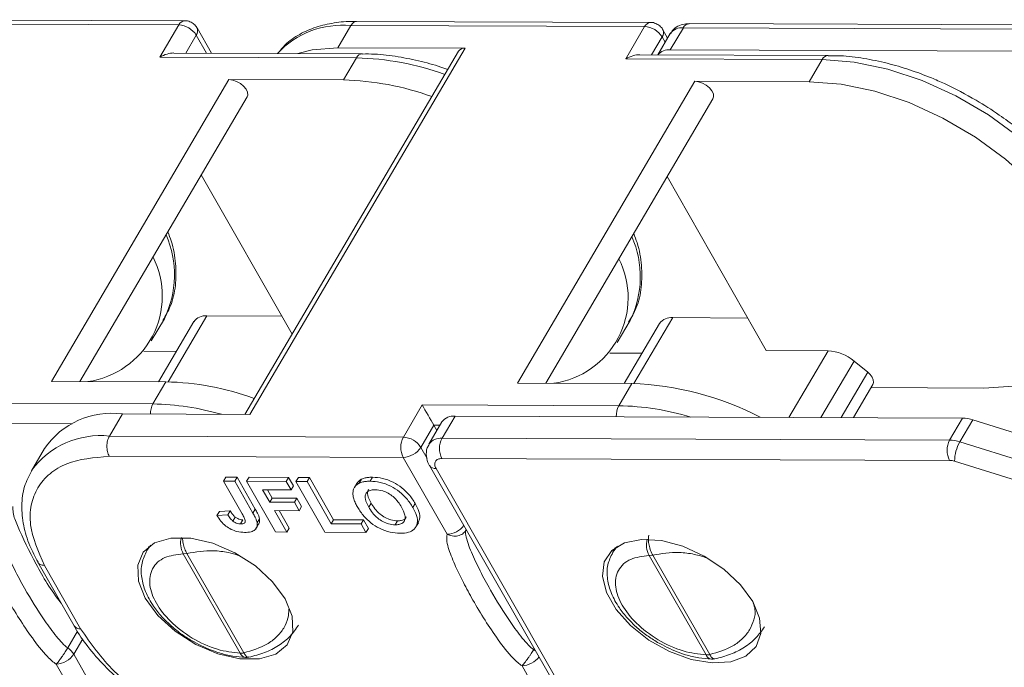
# Model space of a CAD drawing. Header units: millimetres. Extents: x 3188 to 3546, y -304 to -51.
# Tile 18 of 27: x 3379 to 3407, y -90 to -72. Entities that reach past the tile are written whole.
import ezdxf

# ---------------------------------------------------------------- set-up
doc = ezdxf.new("R2010")
doc.units = ezdxf.units.MM

msp = doc.modelspace()

# ---------------------------------------------------------------- linework, layer by layer
at = {"color": 7, "linetype": 'Continuous', "lineweight": 15}
for p, q in [((3375.385, -71.618), (3383.61, -71.649)), ((3383.774, -71.533), (3375.548, -71.503)), ((3396.808, -71.581), (3388.581, -71.551)), ((3412.091, -71.665), (3397.89, -71.613)), ((3383.61, -71.649), (3383.08, -72.55)), ((3384.521, -72.439), (3384.12, -71.735)), ((3388.055, -72.286), (3388.419, -71.667)), ((3388.419, -71.667), (3396.643, -71.697)), ((3396.643, -71.697), (3396.114, -72.598)), ((3397.361, -71.891), (3397.012, -72.485)), ((3397.287, -72.017), (3397.154, -71.783)), ((3397.361, -72.348), (3397.726, -71.728)), ((3397.726, -71.728), (3411.927, -71.781)), ((3383.804, -72.436), (3384.099, -71.935)), ((3384.099, -71.935), (3384.385, -72.438)), ((3396.838, -72.484), (3397.132, -71.983)), ((3397.132, -71.983), (3397.218, -72.134)), ((3388.742, -72.454), (3383.474, -72.435)), ((3391.436, -72.381), (3385.46, -82.548)), ((3385.595, -82.548), (3391.618, -72.299)), ((3391.618, -72.299), (3388.055, -72.286)), ((3397.361, -72.348), (3411.563, -72.4)), ((3383.08, -72.55), (3388.578, -72.57)), ((3388.578, -72.57), (3388.214, -73.19)), ((3396.114, -72.598), (3401.612, -72.618)), ((3401.776, -72.503), (3396.508, -72.483)), ((3401.612, -72.618), (3401.248, -73.238)), ((3385.013, -73.178), (3380.048, -81.625)), ((3388.214, -73.19), (3385.013, -73.178)), ((3398.047, -73.226), (3393.082, -81.673)), ((3401.248, -73.238), (3398.047, -73.226)), ((3380.84, -81.627), (3385.52, -73.665)), ((3393.874, -81.676), (3398.554, -73.713)), ((3384.24, -75.843), (3386.78, -80.302)), ((3397.274, -75.891), (3400.046, -80.758)), ((3382.841, -80.49), (3383.205, -79.871)), ((3383.309, -81.637), (3384.394, -79.791)), ((3386.496, -79.802), (3384.394, -79.791)), ((3396.343, -81.685), (3397.428, -79.839)), ((3399.53, -79.851), (3397.428, -79.839)), ((3384.028, -79.953), (3383.04, -81.636)), ((3395.875, -80.539), (3396.239, -79.919)), ((3397.062, -80.002), (3396.073, -81.684)), ((3383.537, -80.789), (3382.633, -80.782)), ((3396.571, -80.838), (3395.666, -80.831)), ((3400.046, -80.758), (3401.775, -80.768)), ((3401.775, -80.768), (3400.68, -82.631)), ((3401.574, -82.634), (3402.502, -81.055)), ((3402.502, -81.055), (3402.885, -81.366)), ((3402.885, -81.366), (3402.138, -82.637)), ((3380.048, -81.625), (3383.249, -81.636)), ((3383.249, -81.636), (3382.885, -82.256)), ((3393.082, -81.673), (3396.283, -81.685)), ((3396.283, -81.685), (3395.919, -82.304)), ((3402.482, -82.638), (3403.028, -81.709)), ((3402.98, -81.792), (3406.135, -81.816)), ((3382.885, -82.256), (3377.388, -82.235)), ((3390.421, -82.284), (3389.892, -83.185)), ((3395.919, -82.304), (3390.421, -82.284)), ((3381.667, -83.154), (3382.031, -82.535)), ((3382.031, -82.535), (3385.595, -82.548)), ((3390.974, -83.216), (3391.338, -82.597)), ((3405.54, -82.649), (3391.338, -82.597)), ((3377.711, -82.802), (3380.627, -82.813)), ((3390.38, -83.471), (3390.745, -82.851)), ((3390.973, -82.759), (3390.609, -83.379)), ((3390.744, -82.851), (3390.919, -82.851)), ((3390.831, -83.002), (3390.745, -82.851)), ((3405.54, -82.649), (3405.176, -83.269)), ((3405.461, -83.316), (3405.826, -82.697)), ((3416.848, -86.155), (3405.826, -82.697)), ((3389.892, -83.185), (3381.667, -83.154)), ((3405.176, -83.269), (3390.974, -83.216)), ((3416.484, -86.774), (3405.461, -83.316)), ((3379.848, -83.506), (3379.484, -84.126)), ((3381.663, -83.72), (3389.889, -83.75)), ((3390.557, -83.781), (3390.38, -83.471)), ((3391.115, -85.904), (3389.889, -83.75)), ((3390.626, -83.982), (3394.854, -91.369)), ((3390.971, -83.782), (3405.173, -83.834)), ((3405.316, -83.858), (3416.338, -87.316)), ((3395.036, -91.452), (3390.808, -84.065)), ((3384.926, -84.301), (3384.859, -84.413)), ((3385.383, -85.333), (3384.859, -84.413)), ((3384.859, -84.413), (3385.173, -84.415)), ((3384.926, -84.301), (3385.239, -84.302)), ((3385.239, -84.302), (3385.173, -84.415)), ((3385.173, -84.415), (3385.683, -85.311)), ((3385.239, -84.302), (3385.749, -85.198)), ((3385.574, -84.304), (3385.508, -84.417)), ((3385.508, -84.417), (3386.616, -84.423)), ((3386.317, -85.837), (3385.508, -84.417)), ((3385.574, -84.304), (3386.682, -84.311)), ((3386.682, -84.311), (3386.616, -84.423)), ((3386.616, -84.423), (3386.751, -84.66)), ((3386.682, -84.311), (3386.817, -84.547)), ((3386.817, -84.547), (3386.751, -84.66)), ((3386.954, -84.312), (3386.888, -84.425)), ((3387.697, -85.845), (3386.888, -84.425)), ((3386.888, -84.425), (3387.201, -84.427)), ((3386.954, -84.312), (3387.268, -84.314)), ((3387.268, -84.314), (3387.201, -84.427)), ((3387.201, -84.427), (3387.876, -85.61)), ((3387.268, -84.314), (3387.942, -85.498)), ((3388.589, -84.481), (3388.522, -84.594)), ((3388.72, -84.36), (3388.654, -84.472)), ((3389.032, -84.306), (3388.966, -84.418)), ((3386.751, -84.66), (3385.956, -84.655)), ((3385.956, -84.655), (3386.153, -85.001)), ((3386.087, -84.656), (3386.22, -84.889)), ((3386.22, -84.889), (3386.153, -85.001)), ((3386.153, -85.001), (3386.843, -85.005)), ((3386.22, -84.889), (3386.91, -84.893)), ((3386.91, -84.893), (3386.843, -85.005)), ((3386.843, -85.005), (3386.978, -85.242)), ((3386.91, -84.893), (3387.044, -85.13)), ((3388.923, -85.143), (3388.989, -85.031)), ((3390.225, -85.041), (3390.158, -85.153)), ((3384.744, -85.262), (3384.677, -85.374)), ((3384.981, -85.358), (3384.677, -85.374)), ((3384.744, -85.262), (3385.047, -85.245)), ((3385.047, -85.245), (3384.981, -85.358)), ((3385.749, -85.198), (3385.683, -85.311)), ((3386.978, -85.242), (3386.288, -85.238)), ((3386.288, -85.238), (3386.631, -85.839)), ((3386.419, -85.239), (3386.697, -85.727)), ((3387.044, -85.13), (3386.978, -85.242)), ((3385.19, -85.422), (3385.124, -85.535)), ((3385.403, -85.501), (3385.336, -85.614)), ((3385.759, -85.759), (3385.825, -85.647)), ((3385.868, -85.468), (3385.802, -85.58)), ((3387.942, -85.498), (3387.876, -85.61)), ((3387.876, -85.61), (3388.712, -85.615)), ((3387.942, -85.498), (3388.778, -85.502)), ((3388.778, -85.502), (3388.712, -85.615)), ((3388.712, -85.615), (3388.847, -85.852)), ((3388.778, -85.502), (3388.913, -85.739)), ((3389.731, -85.526), (3389.665, -85.639)), ((3390.246, -85.698), (3390.312, -85.585)), ((3386.631, -85.839), (3386.317, -85.837)), ((3386.631, -85.839), (3386.697, -85.727)), ((3388.847, -85.852), (3387.697, -85.845)), ((3388.847, -85.852), (3388.913, -85.739)), ((3391.638, -85.798), (3391.652, -85.774)), ((3382.71, -86.363), (3382.83, -86.206)), ((3382.782, -86.241), (3382.71, -86.363)), ((3383.734, -86.448), (3383.836, -86.436)), ((3385.327, -89.231), (3383.734, -86.448)), ((3385.429, -89.22), (3383.836, -86.436)), ((3395.744, -86.411), (3395.888, -86.231)), ((3395.826, -86.271), (3395.744, -86.411)), ((3396.768, -86.497), (3396.87, -86.485)), ((3398.36, -89.28), (3396.768, -86.497)), ((3398.463, -89.268), (3396.87, -86.485)), ((3379.664, -86.684), (3380.68, -88.466)), ((3379.849, -86.772), (3380.862, -88.55)), ((3380.777, -88.618), (3380.503, -89.083)), ((3380.671, -89.257), (3380.921, -88.831)), ((3393.555, -89.1), (3393.537, -89.131)), ((3381.898, -91.41), (3380.671, -89.257)), ((3381.406, -91.69), (3380.179, -89.537)), ((3394.44, -91.738), (3393.213, -89.585))]:
    msp.add_line(p, q, dxfattribs=at)
at = {"color": 7, "linetype": 'Continuous', "lineweight": 15, "flags": 128}
for points in [[(3386.939, -72.448), (3387.337, -72.346), (3388.055, -72.286)], [(3388.748, -72.454), (3388.743, -72.454), (3388.742, -72.454)], [(3409.273, -79.967), (3409.408, -79.689), (3409.553, -79.079), (3409.53, -78.403), (3409.341, -77.681), (3408.991, -76.936), (3408.491, -76.189), (3407.856, -75.465), (3407.106, -74.784), (3406.263, -74.169), (3405.353, -73.636), (3404.404, -73.204), (3403.445, -72.884), (3402.505, -72.687), (3401.612, -72.618)], [(3401.781, -72.503), (3401.776, -72.503), (3401.776, -72.503)], [(3385.52, -73.665), (3385.538, -73.612), (3385.532, -73.533), (3385.492, -73.448), (3385.424, -73.364), (3385.333, -73.289), (3385.228, -73.229), (3385.118, -73.191), (3385.013, -73.178)], [(3398.554, -73.713), (3398.572, -73.661), (3398.565, -73.582), (3398.526, -73.496), (3398.458, -73.412), (3398.367, -73.337), (3398.262, -73.277), (3398.151, -73.239), (3398.047, -73.226)], [(3406.135, -81.816), (3406.955, -81.757), (3407.676, -81.57), (3408.276, -81.259), (3408.737, -80.834), (3409.044, -80.309), (3409.189, -79.699), (3409.166, -79.022), (3408.977, -78.3), (3408.627, -77.555), (3408.127, -76.809), (3407.492, -76.084), (3406.742, -75.404), (3405.899, -74.788), (3404.989, -74.256), (3404.04, -73.823), (3403.081, -73.504), (3402.141, -73.306), (3401.248, -73.238)], [(3403.028, -81.709), (3403.028, -81.709), (3403.047, -81.651), (3403.04, -81.582), (3403.009, -81.509), (3402.956, -81.435), (3402.885, -81.366)], [(3391.645, -85.762), (3391.643, -85.779), (3391.638, -85.798)], [(3382.673, -87.69), (3382.479, -87.211), (3382.459, -86.771), (3382.615, -86.406), (3382.934, -86.146), (3383.391, -86.013), (3383.948, -86.016), (3384.56, -86.155), (3385.178, -86.42), (3385.752, -86.789), (3386.235, -87.232), (3386.588, -87.713), (3386.782, -88.192), (3386.802, -88.633), (3386.646, -88.997), (3386.327, -89.257), (3385.87, -89.39), (3385.313, -89.387), (3384.701, -89.248), (3384.083, -88.983), (3383.509, -88.614), (3383.026, -88.171), (3382.673, -87.69)], [(3399.666, -87.783), (3399.325, -87.315), (3398.862, -86.882), (3398.311, -86.514), (3397.713, -86.24), (3397.112, -86.08), (3396.554, -86.046), (3396.079, -86.14), (3395.722, -86.356), (3395.511, -86.676), (3395.461, -87.079), (3395.575, -87.532), (3395.845, -88.004), (3396.251, -88.459), (3396.763, -88.864), (3397.343, -89.187), (3397.948, -89.406), (3398.533, -89.504), (3399.054, -89.474), (3399.474, -89.318), (3399.76, -89.047), (3399.892, -88.683), (3399.86, -88.25), (3399.666, -87.783)]]:
    msp.add_lwpolyline(points, dxfattribs=at)
at = {"color": 7, "linetype": 'Continuous', "lineweight": 15}
for centre, radius, start, end in [((3383.793, -71.734), 0.202, 95.3857, 155.1052), ((3396.826, -71.782), 0.202, 95.3857, 155.1052), ((3397.908, -71.813), 0.202, 95.3496, 155.1083), ((3383.579, -72.263), 0.615, 32.2322, 87.1102), ((3383.941, -71.817), 0.197, 323.2124, 24.6194), ((3388.19, -74.15), 2.494, 84.7308, 136.8823), ((3396.613, -72.311), 0.615, 32.2322, 87.1102), ((3396.975, -71.865), 0.197, 323.2124, 24.6194), ((3397.685, -72.127), 0.401, 84.1878, 143.9687), ((3391.595, -72.493), 0.195, 83.2451, 144.9113), ((3397.323, -72.759), 0.413, 84.6871, 138.4028), ((3388.761, -72.655), 0.202, 95.3496, 155.1083), ((3388.411, -80.255), 7.686, 69.911, 88.7525), ((3401.795, -72.703), 0.202, 95.3496, 155.1083), ((3388.047, -80.874), 7.686, 69.911, 88.7526), ((3380.699, -78.648), 2.789, 333.995, 23.7486), ((3393.732, -78.696), 2.789, 333.995, 23.7486), ((3380.728, -79.234), 2.419, 278.037, 26.7638), ((3393.762, -79.282), 2.419, 278.037, 26.7638), ((3384.354, -80.192), 0.403, 84.2147, 143.7659), ((3397.387, -80.24), 0.403, 84.2147, 143.7659), ((3401.712, -81.992), 1.226, 49.849, 87.014), ((3383.082, -89.321), 7.686, 69.911, 88.7525), ((3396.009, -90.051), 8.371, 62.4674, 88.1228), ((3383.39, -82.529), 0.574, 151.5192, 180.8265), ((3382.747, -89.681), 7.426, 73.9192, 88.9301), ((3396.445, -82.584), 0.596, 151.9987, 182.8433), ((3395.775, -89.775), 7.472, 73.216, 88.8977), ((3381.732, -84.801), 2.285, 82.4771, 145.5035), ((3391.297, -82.995), 0.401, 84.1878, 143.9687), ((3390.415, -83.039), 0.379, 29.6711, 29.7841), ((3405.523, -83.627), 0.978, 71.9825, 89.0331), ((3381.421, -85.543), 2.402, 84.1312, 143.5106), ((3390.433, -83.47), 0.612, 152.1966, 207.2211), ((3389.861, -83.798), 0.615, 32.2322, 87.1102), ((3390.929, -83.605), 0.392, 83.4752, 145.1133), ((3391.515, -83.502), 0.612, 152.1966, 207.2211), ((3405.717, -83.554), 0.612, 152.1966, 207.2211), ((3405.159, -84.246), 0.978, 71.9825, 89.0331), ((3406.4, -83.859), 1.084, 149.935, 179.9328), ((3389.864, -83.135), 0.616, 272.3021, 326.9647), ((3390.789, -83.865), 0.2, 215.843, 275.4283), ((3391.088, -85.28), 0.624, 272.5261, 322.7801), ((3384.274, -86.156), 0.614, 165.0225, 208.4674), ((3397.307, -86.204), 0.614, 164.7867, 208.472), ((3380.843, -88.349), 0.201, 216.2334, 275.2451), ((3380.198, -89.544), 0.553, 31.2184, 56.492), ((3385.325, -88.771), 0.461, 270.2219, 283.0525), ((3385.506, -89.158), 0.194, 202.3652, 262.3621), ((3393.167, -89.67), 0.654, 48.2474, 55.5324), ((3380.155, -88.921), 0.616, 272.3021, 326.9647), ((3393.186, -88.963), 0.623, 272.482, 323.7105), ((3398.359, -88.819), 0.461, 270.2219, 283.0525), ((3398.54, -89.206), 0.194, 202.3652, 262.3621)]:
    msp.add_arc(centre, radius, start, end, dxfattribs=at)
for centre, major_axis, ratio, start_param, end_param in [((3383.243, -72.834), (0.492, 0.28), 0.5787, 0.788914, 1.571934), ((3396.277, -72.882), (0.492, 0.28), 0.5787, 0.788914, 1.571934), ((3390.584, -82.568), (-0.228, 0.401), 0.00198, 0.781883, 2.352679)]:
    msp.add_ellipse(centre, major_axis=major_axis, ratio=ratio, start_param=start_param, end_param=end_param, dxfattribs=at)
for points, knots in [([(3384.119, -71.736), (3384.116, -71.73), (3384.096, -71.69), (3384.034, -71.622), (3383.922, -71.556), (3383.826, -71.525), (3383.777, -71.534), (3383.774, -71.534)], [0, 0, 0, 0, 0.041536, 0.326026, 0.640445, 0.981045, 1, 1, 1, 1]), ([(3388.585, -71.555), (3388.556, -71.554), (3388.335, -71.542), (3387.949, -71.587), (3387.438, -71.699), (3386.979, -71.903), (3386.613, -72.149), (3386.451, -72.361), (3386.385, -72.446)], [0, 0, 0, 0, 0.030245, 0.231119, 0.435536, 0.643671, 0.85716, 1, 1, 1, 1]), ([(3388.419, -71.667), (3388.443, -71.633), (3388.491, -71.567), (3388.552, -71.556), (3388.583, -71.551)], [0, 0, 0, 0, 0.501499, 1, 1, 1, 1]), ([(3397.153, -71.784), (3397.15, -71.779), (3397.13, -71.738), (3397.067, -71.67), (3396.955, -71.604), (3396.86, -71.573), (3396.81, -71.582), (3396.808, -71.583)], [0, 0, 0, 0, 0.041536, 0.326026, 0.640445, 0.981045, 1, 1, 1, 1]), ([(3397.891, -71.618), (3397.847, -71.618), (3397.736, -71.617), (3397.569, -71.681), (3397.428, -71.778), (3397.385, -71.867), (3397.371, -71.894)], [0, 0, 0, 0, 0.209432, 0.530239, 0.856433, 1, 1, 1, 1]), ([(3391.132, -72.898), (3391.096, -72.884), (3390.851, -72.792), (3390.384, -72.665), (3389.737, -72.529), (3389.182, -72.459), (3388.861, -72.462), (3388.747, -72.463)], [0, 0, 0, 0, 0.044644, 0.298999, 0.568709, 0.846737, 1, 1, 1, 1]), ([(3405.919, -73.756), (3405.626, -73.594), (3405.214, -73.367), (3404.586, -73.095), (3404.051, -72.895), (3403.418, -72.71), (3402.77, -72.578), (3402.215, -72.508), (3401.894, -72.51), (3401.78, -72.511)], [0, 0, 0, 0, 0.215862, 0.303064, 0.446728, 0.594032, 0.750228, 0.911242, 1, 1, 1, 1]), ([(3409.226, -80.019), (3409.305, -79.885), (3409.483, -79.586), (3409.601, -79.042), (3409.608, -78.431), (3409.485, -77.795), (3409.247, -77.156), (3408.906, -76.529), (3408.482, -75.93), (3407.997, -75.375), (3407.512, -74.908), (3407.033, -74.509), (3406.525, -74.13), (3406.137, -73.891), (3405.919, -73.756)], [0, 0, 0, 0, 0.0756, 0.169485, 0.263888, 0.358045, 0.451095, 0.542476, 0.631434, 0.715915, 0.796623, 0.855279, 0.918541, 1, 1, 1, 1]), ([(3383.159, -79.922), (3383.238, -79.789), (3383.415, -79.489), (3383.535, -78.946), (3383.537, -78.334), (3383.455, -77.825), (3383.336, -77.524), (3383.302, -77.439)], [0, 0, 0, 0, 0.191251, 0.428759, 0.667577, 0.905773, 1, 1, 1, 1]), ([(3396.193, -79.97), (3396.272, -79.837), (3396.449, -79.538), (3396.568, -78.994), (3396.57, -78.382), (3396.488, -77.873), (3396.369, -77.572), (3396.336, -77.487)], [0, 0, 0, 0, 0.191251, 0.428759, 0.667577, 0.905773, 1, 1, 1, 1]), ([(3390.617, -83.387), (3390.596, -83.419), (3390.533, -83.517), (3390.528, -83.722), (3390.568, -83.891), (3390.622, -83.97), (3390.629, -83.981)], [0, 0, 0, 0, 0.180061, 0.552047, 0.938486, 1, 1, 1, 1]), ([(3381.663, -83.72), (3381.241, -83.758), (3380.591, -83.817), (3379.984, -84.195), (3379.64, -84.587), (3379.46, -85.076), (3379.419, -85.789), (3379.68, -86.385), (3379.849, -86.772)], [0, 0, 0, 0, 0.239602, 0.368454, 0.5, 0.631546, 0.760398, 1, 1, 1, 1]), ([(3390.808, -84.065), (3390.792, -84.029), (3390.767, -83.974), (3390.769, -83.908), (3390.785, -83.863), (3390.816, -83.826), (3390.872, -83.791), (3390.932, -83.785), (3390.971, -83.782)], [0, 0, 0, 0, 0.239444, 0.36822, 0.499999, 0.628777, 0.760556, 1, 1, 1, 1]), ([(3379.497, -84.117), (3379.421, -84.264), (3379.265, -84.566), (3379.198, -85.096), (3379.252, -85.654), (3379.409, -86.19), (3379.591, -86.533), (3379.673, -86.686)], [0, 0, 0, 0, 0.199176, 0.409994, 0.621537, 0.830202, 1, 1, 1, 1]), ([(3388.482, -84.79), (3388.482, -84.756), (3388.482, -84.688), (3388.522, -84.578), (3388.586, -84.507), (3388.647, -84.476), (3388.654, -84.472)], [0, 0, 0, 0, 0.2508959, 0.5021661, 0.9405117, 1, 1, 1, 1]), ([(3388.591, -84.483), (3388.621, -84.441), (3388.655, -84.392), (3388.713, -84.363), (3388.72, -84.36)], [0, 0, 0, 0, 0.874481, 1, 1, 1, 1]), ([(3388.654, -84.472), (3388.688, -84.459), (3388.75, -84.436), (3388.857, -84.421), (3388.93, -84.419), (3388.966, -84.418)], [0, 0, 0, 0, 0.372031, 0.683777, 1, 1, 1, 1]), ([(3388.72, -84.36), (3388.754, -84.347), (3388.816, -84.323), (3388.923, -84.308), (3388.996, -84.306), (3389.032, -84.306)], [0, 0, 0, 0, 0.372031, 0.683777, 1, 1, 1, 1]), ([(3388.966, -84.418), (3389.057, -84.424), (3389.24, -84.435), (3389.534, -84.544), (3389.791, -84.707), (3390.008, -84.916), (3390.105, -85.069), (3390.158, -85.153)], [0, 0, 0, 0, 0.203919, 0.410143, 0.593167, 0.774496, 1, 1, 1, 1]), ([(3389.032, -84.306), (3389.123, -84.311), (3389.306, -84.322), (3389.6, -84.431), (3389.857, -84.595), (3390.074, -84.803), (3390.171, -84.956), (3390.225, -85.041)], [0, 0, 0, 0, 0.203919, 0.410143, 0.593167, 0.774496, 1, 1, 1, 1]), ([(3388.615, -85.151), (3388.594, -85.113), (3388.551, -85.033), (3388.501, -84.911), (3388.488, -84.831), (3388.482, -84.79)], [0, 0, 0, 0, 0.308297, 0.650122, 1, 1, 1, 1]), ([(3388.923, -85.143), (3388.884, -85.066), (3388.822, -84.946), (3388.82, -84.797), (3388.879, -84.708), (3388.98, -84.661), (3389.066, -84.657), (3389.105, -84.655)], [0, 0, 0, 0, 0.319472, 0.499874, 0.681163, 0.852974, 1, 1, 1, 1]), ([(3388.989, -85.031), (3388.951, -84.955), (3388.892, -84.835), (3388.881, -84.703), (3388.912, -84.663), (3388.922, -84.651)], [0, 0, 0, 0, 0.552661, 0.864744, 1, 1, 1, 1]), ([(3389.105, -84.655), (3389.174, -84.661), (3389.292, -84.67), (3389.47, -84.75), (3389.624, -84.857), (3389.749, -84.995), (3389.811, -85.096), (3389.841, -85.145)], [0, 0, 0, 0, 0.24016, 0.407539, 0.574764, 0.796346, 1, 1, 1, 1]), ([(3389.731, -85.526), (3389.67, -85.521), (3389.558, -85.511), (3389.383, -85.437), (3389.223, -85.331), (3389.087, -85.189), (3389.022, -85.083), (3388.989, -85.031)], [0, 0, 0, 0, 0.213563, 0.386192, 0.558454, 0.780281, 1, 1, 1, 1]), ([(3390.225, -85.041), (3390.263, -85.116), (3390.339, -85.268), (3390.373, -85.463), (3390.318, -85.547), (3390.298, -85.577)], [0, 0, 0, 0, 0.384767, 0.773046, 1, 1, 1, 1]), ([(3380.317, -87.83), (3380.315, -87.827), (3380.026, -87.47), (3379.6, -86.734), (3379.188, -85.897), (3378.969, -85.35), (3378.969, -85.185), (3378.968, -85.13)], [0, 0, 0, 0, 0.002793, 0.400285, 0.79753, 0.932788, 1, 1, 1, 1]), ([(3385.451, -85.851), (3385.38, -85.846), (3385.26, -85.839), (3385.074, -85.77), (3384.915, -85.67), (3384.776, -85.532), (3384.712, -85.429), (3384.677, -85.374)], [0, 0, 0, 0, 0.242194, 0.410832, 0.580073, 0.776537, 1, 1, 1, 1]), ([(3385.124, -85.535), (3385.101, -85.513), (3385.059, -85.474), (3385.016, -85.413), (3384.993, -85.376), (3384.981, -85.358)], [0, 0, 0, 0, 0.3923864, 0.6950086, 1, 1, 1, 1]), ([(3385.047, -85.245), (3385.059, -85.264), (3385.084, -85.303), (3385.128, -85.364), (3385.169, -85.403), (3385.19, -85.422)], [0, 0, 0, 0, 0.312455, 0.650802, 1, 1, 1, 1]), ([(3385.383, -85.333), (3385.402, -85.368), (3385.44, -85.438), (3385.475, -85.526), (3385.461, -85.579), (3385.426, -85.605), (3385.38, -85.613), (3385.346, -85.614), (3385.336, -85.614)], [0, 0, 0, 0, 0.272262, 0.546684, 0.659253, 0.771268, 0.935125, 1, 1, 1, 1]), ([(3385.683, -85.311), (3385.704, -85.348), (3385.74, -85.413), (3385.78, -85.503), (3385.794, -85.555), (3385.802, -85.58)], [0, 0, 0, 0, 0.416831, 0.706738, 1, 1, 1, 1]), ([(3385.749, -85.198), (3385.77, -85.236), (3385.806, -85.3), (3385.847, -85.391), (3385.861, -85.442), (3385.868, -85.468)], [0, 0, 0, 0, 0.416831, 0.706738, 1, 1, 1, 1]), ([(3389.801, -85.875), (3389.71, -85.87), (3389.527, -85.859), (3389.235, -85.752), (3388.979, -85.59), (3388.763, -85.385), (3388.667, -85.235), (3388.615, -85.151)], [0, 0, 0, 0, 0.205433, 0.413226, 0.595657, 0.776233, 1, 1, 1, 1]), ([(3389.665, -85.639), (3389.604, -85.633), (3389.492, -85.624), (3389.317, -85.549), (3389.157, -85.444), (3389.02, -85.301), (3388.955, -85.196), (3388.923, -85.143)], [0, 0, 0, 0, 0.213563, 0.386192, 0.558454, 0.780281, 1, 1, 1, 1]), ([(3389.841, -85.145), (3389.88, -85.222), (3389.943, -85.344), (3389.944, -85.496), (3389.884, -85.587), (3389.783, -85.634), (3389.701, -85.637), (3389.665, -85.639)], [0, 0, 0, 0, 0.319116, 0.506214, 0.694344, 0.868092, 1, 1, 1, 1]), ([(3390.158, -85.153), (3390.198, -85.23), (3390.276, -85.383), (3390.301, -85.602), (3390.217, -85.767), (3390.041, -85.863), (3389.884, -85.871), (3389.801, -85.875)], [0, 0, 0, 0, 0.204593, 0.411054, 0.622248, 0.800999, 1, 1, 1, 1]), ([(3385.336, -85.614), (3385.308, -85.612), (3385.258, -85.608), (3385.182, -85.576), (3385.143, -85.549), (3385.124, -85.535)], [0, 0, 0, 0, 0.410571, 0.709085, 1, 1, 1, 1]), ([(3385.19, -85.422), (3385.212, -85.438), (3385.254, -85.467), (3385.324, -85.493), (3385.372, -85.501), (3385.397, -85.501), (3385.403, -85.501)], [0, 0, 0, 0, 0.330398, 0.624767, 0.917361, 1, 1, 1, 1]), ([(3385.802, -85.58), (3385.804, -85.616), (3385.809, -85.693), (3385.75, -85.783), (3385.628, -85.844), (3385.515, -85.848), (3385.451, -85.851)], [0, 0, 0, 0, 0.206451, 0.456836, 0.694177, 1, 1, 1, 1]), ([(3385.868, -85.468), (3385.871, -85.504), (3385.878, -85.573), (3385.839, -85.62), (3385.82, -85.643)], [0, 0, 0, 0, 0.516872, 1, 1, 1, 1]), ([(3389.974, -85.417), (3389.964, -85.436), (3389.938, -85.485), (3389.848, -85.52), (3389.767, -85.524), (3389.731, -85.526)], [0, 0, 0, 0, 0.26151, 0.681299, 1, 1, 1, 1]), ([(3380.179, -89.537), (3380.139, -89.507), (3380.051, -89.441), (3379.807, -89.2), (3379.501, -88.801), (3379.134, -88.254), (3378.815, -87.72), (3378.541, -87.218), (3378.31, -86.745), (3378.156, -86.361), (3378.063, -86.054), (3378.076, -85.921), (3378.082, -85.855)], [0, 0, 0, 0, 0.028797, 0.062785, 0.204515, 0.34939, 0.500003, 0.62989, 0.750047, 0.877684, 0.939695, 1, 1, 1, 1]), ([(3380.503, -89.083), (3380.481, -89.066), (3380.428, -89.025), (3380.32, -88.917), (3380.119, -88.682), (3379.747, -88.169), (3379.36, -87.54), (3379.003, -86.883), (3378.762, -86.369), (3378.621, -86.005), (3378.595, -85.807), (3378.602, -85.766), (3378.604, -85.749)], [0, 0, 0, 0, 0.017955, 0.042504, 0.101636, 0.231293, 0.500013, 0.65744, 0.813011, 0.957617, 0.98211, 1, 1, 1, 1]), ([(3393.213, -89.585), (3393.173, -89.555), (3393.085, -89.489), (3392.84, -89.248), (3392.534, -88.849), (3392.167, -88.302), (3391.848, -87.768), (3391.574, -87.266), (3391.344, -86.793), (3391.189, -86.41), (3391.097, -86.102), (3391.109, -85.969), (3391.115, -85.904)], [0, 0, 0, 0, 0.0287974, 0.0627846, 0.2045152, 0.3493903, 0.5000032, 0.6298903, 0.7500469, 0.8776838, 0.9396954, 1, 1, 1, 1]), ([(3391.638, -85.798), (3391.613, -85.829), (3391.576, -85.879), (3391.493, -85.924), (3391.422, -85.947), (3391.341, -85.956), (3391.237, -85.951), (3391.163, -85.922), (3391.115, -85.904)], [0, 0, 0, 0, 0.230756, 0.357867, 0.500054, 0.619961, 0.760565, 1, 1, 1, 1]), ([(3393.537, -89.131), (3393.515, -89.114), (3393.462, -89.073), (3393.353, -88.965), (3393.152, -88.731), (3392.78, -88.217), (3392.393, -87.589), (3392.036, -86.931), (3391.795, -86.417), (3391.655, -86.053), (3391.629, -85.855), (3391.635, -85.815), (3391.638, -85.798)], [0, 0, 0, 0, 0.017955, 0.042504, 0.101636, 0.231293, 0.500013, 0.65744, 0.813011, 0.957617, 0.98211, 1, 1, 1, 1]), ([(3396.761, -85.931), (3396.756, -85.957), (3396.75, -85.991), (3396.749, -86.037), (3396.749, -86.097), (3396.759, -86.181), (3396.784, -86.285), (3396.816, -86.385), (3396.849, -86.445), (3396.87, -86.485)], [0, 0, 0, 0, 0.173251, 0.223905, 0.250466, 0.499859, 0.632766, 0.760218, 1, 1, 1, 1]), ([(3383.715, -85.999), (3383.715, -86.002), (3383.716, -86.051), (3383.725, -86.133), (3383.75, -86.237), (3383.783, -86.337), (3383.815, -86.397), (3383.836, -86.436)], [0, 0, 0, 0, 0.019738, 0.345902, 0.519722, 0.686406, 1, 1, 1, 1]), ([(3382.717, -86.365), (3382.662, -86.477), (3382.55, -86.709), (3382.554, -87.109), (3382.666, -87.516), (3382.87, -87.886), (3383.116, -88.196), (3383.376, -88.455), (3383.655, -88.683), (3383.868, -88.816), (3383.968, -88.879)], [0, 0, 0, 0, 0.137638, 0.285305, 0.428349, 0.57831, 0.694316, 0.789689, 0.900484, 1, 1, 1, 1]), ([(3385.327, -89.231), (3385.117, -89.207), (3384.68, -89.156), (3383.97, -88.829), (3383.362, -88.364), (3382.946, -87.834), (3382.756, -87.305), (3382.834, -86.843), (3383.172, -86.52), (3383.551, -86.472), (3383.734, -86.448)], [0, 0, 0, 0, 0.120249, 0.25, 0.379751, 0.5, 0.620249, 0.75, 0.879751, 1, 1, 1, 1]), ([(3383.836, -86.436), (3384.08, -86.398), (3384.456, -86.339), (3384.956, -86.396), (3385.184, -86.465), (3385.277, -86.493)], [0, 0, 0, 0, 0.522199, 0.805098, 1, 1, 1, 1]), ([(3395.75, -86.413), (3395.696, -86.525), (3395.584, -86.757), (3395.588, -87.158), (3395.7, -87.564), (3395.903, -87.934), (3396.149, -88.245), (3396.41, -88.504), (3396.689, -88.731), (3396.901, -88.864), (3397.002, -88.927)], [0, 0, 0, 0, 0.137638, 0.285305, 0.428349, 0.57831, 0.694316, 0.789689, 0.900484, 1, 1, 1, 1]), ([(3398.36, -89.28), (3398.151, -89.255), (3397.714, -89.204), (3397.004, -88.877), (3396.396, -88.412), (3395.979, -87.882), (3395.79, -87.353), (3395.867, -86.891), (3396.205, -86.568), (3396.585, -86.52), (3396.768, -86.497)], [0, 0, 0, 0, 0.120249, 0.25, 0.379751, 0.5, 0.620249, 0.75, 0.879751, 1, 1, 1, 1]), ([(3396.87, -86.485), (3397.114, -86.446), (3397.49, -86.386), (3398.015, -86.449), (3398.267, -86.526), (3398.384, -86.561)], [0, 0, 0, 0, 0.496989, 0.766231, 1, 1, 1, 1]), ([(3379.849, -86.772), (3379.808, -86.768), (3379.727, -86.76), (3379.688, -86.713), (3379.668, -86.689)], [0, 0, 0, 0, 0.507635, 1, 1, 1, 1]), ([(3399.679, -87.825), (3399.7, -87.884), (3399.758, -88.043), (3399.706, -88.301), (3399.592, -88.58), (3399.39, -88.828), (3399.043, -89.098), (3398.691, -89.201), (3398.463, -89.268)], [0, 0, 0, 0, 0.088211, 0.241454, 0.396201, 0.552204, 0.709655, 1, 1, 1, 1]), ([(3386.692, -87.999), (3386.687, -88.083), (3386.677, -88.268), (3386.556, -88.532), (3386.357, -88.78), (3386.009, -89.049), (3385.657, -89.153), (3385.429, -89.22)], [0, 0, 0, 0, 0.14502, 0.31944, 0.495276, 0.672743, 1, 1, 1, 1]), ([(3380.684, -88.466), (3380.693, -88.485), (3380.789, -88.68), (3381.069, -89.061), (3381.482, -89.546), (3381.916, -89.955), (3382.343, -90.304), (3382.738, -90.584), (3383.011, -90.749), (3383.111, -90.809)], [0, 0, 0, 0, 0.021193, 0.220868, 0.437045, 0.597341, 0.735075, 0.903528, 1, 1, 1, 1]), ([(3385.571, -89.342), (3385.72, -89.304), (3386.021, -89.228), (3386.409, -89.024), (3386.739, -88.765), (3386.887, -88.552), (3386.961, -88.445)], [0, 0, 0, 0, 0.24815, 0.498183, 0.749072, 1, 1, 1, 1]), ([(3398.604, -89.39), (3398.754, -89.353), (3399.054, -89.276), (3399.443, -89.072), (3399.773, -88.814), (3399.92, -88.6), (3399.994, -88.493)], [0, 0, 0, 0, 0.24815, 0.498183, 0.749072, 1, 1, 1, 1]), ([(3383.968, -88.879), (3384.151, -88.976), (3384.408, -89.112), (3384.799, -89.243), (3385.124, -89.324), (3385.362, -89.341), (3385.48, -89.349)], [0, 0, 0, 0, 0.369079, 0.517588, 0.760174, 1, 1, 1, 1]), ([(3397.002, -88.927), (3397.185, -89.024), (3397.442, -89.16), (3397.833, -89.291), (3398.157, -89.372), (3398.395, -89.389), (3398.514, -89.397)], [0, 0, 0, 0, 0.369079, 0.517588, 0.760174, 1, 1, 1, 1]), ([(3380.179, -89.537), (3380.202, -89.512), (3380.237, -89.471), (3380.294, -89.395), (3380.343, -89.329), (3380.389, -89.262), (3380.448, -89.175), (3380.481, -89.119), (3380.503, -89.083)], [0, 0, 0, 0, 0.239435, 0.380089, 0.499946, 0.642148, 0.769264, 1, 1, 1, 1]), ([(3385.429, -89.22), (3385.449, -89.252), (3385.48, -89.303), (3385.523, -89.334), (3385.551, -89.347), (3385.565, -89.34), (3385.57, -89.337)], [0, 0, 0, 0, 0.425944, 0.651766, 0.886964, 1, 1, 1, 1]), ([(3393.213, -89.585), (3393.235, -89.56), (3393.27, -89.519), (3393.328, -89.443), (3393.376, -89.378), (3393.423, -89.31), (3393.481, -89.224), (3393.515, -89.167), (3393.537, -89.131)], [0, 0, 0, 0, 0.239435, 0.380089, 0.499946, 0.642148, 0.769264, 1, 1, 1, 1]), ([(3385.481, -89.349), (3385.481, -89.349), (3385.511, -89.356), (3385.54, -89.345), (3385.569, -89.335)], [0, 0, 0, 0, 0.028812, 1, 1, 1, 1]), ([(3398.463, -89.268), (3398.483, -89.301), (3398.514, -89.351), (3398.557, -89.382), (3398.585, -89.396), (3398.599, -89.388), (3398.603, -89.386)], [0, 0, 0, 0, 0.4259444, 0.651766, 0.8869644, 1, 1, 1, 1]), ([(3398.514, -89.398), (3398.515, -89.398), (3398.544, -89.404), (3398.574, -89.394), (3398.603, -89.384)], [0, 0, 0, 0, 0.028812, 1, 1, 1, 1])]:
    msp.add_open_spline(points, degree=3, knots=knots, dxfattribs=at)
for points in [[(3381.663, -83.72), (3381.645, -83.678), (3381.607, -83.596), (3381.592, -83.437), (3381.609, -83.278), (3381.648, -83.195), (3381.667, -83.154)], [(3405.173, -83.834), (3405.196, -83.835), (3405.241, -83.837), (3405.291, -83.851), (3405.316, -83.858)], [(3380.862, -88.55), (3381.147, -88.957), (3381.718, -89.772), (3383.127, -90.803), (3384.715, -91.527), (3385.703, -91.626), (3386.197, -91.675)]]:
    msp.add_open_spline(points, degree=3, dxfattribs=at)

doc.saveas('drawing.dxf')
